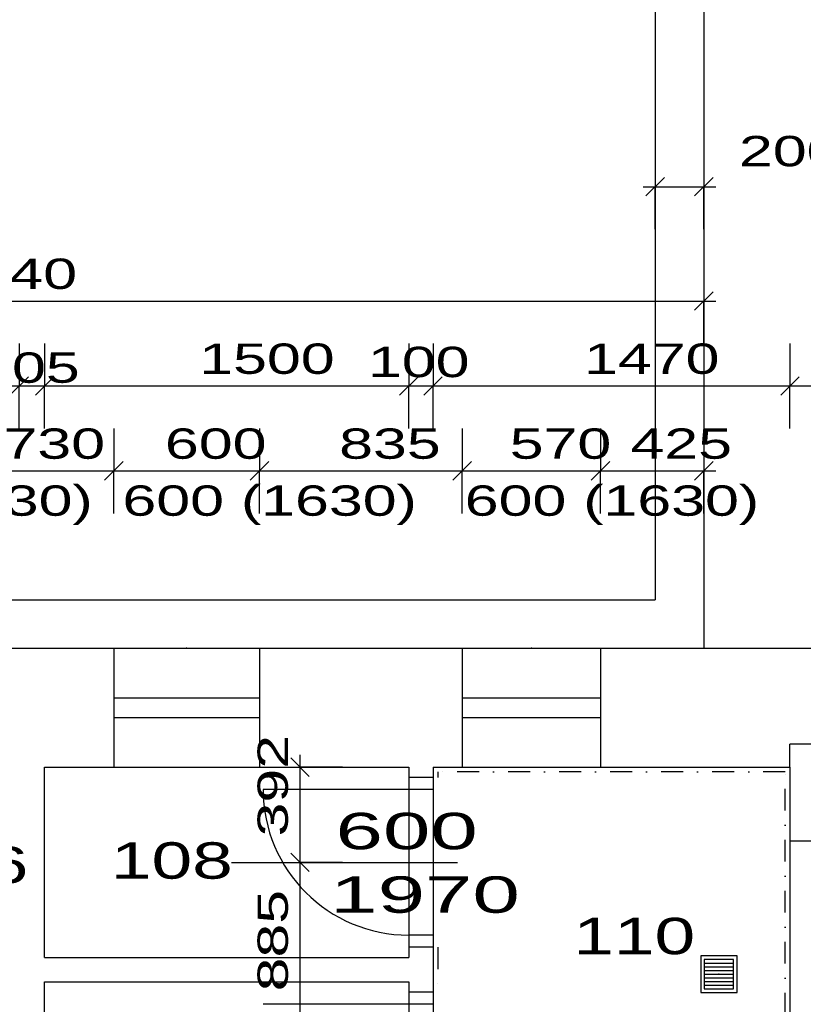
# Model space of a CAD drawing. Extents: x -196363 to 396902, y -489949 to -260582.
# Tile 23 of 256: x 18045 to 21273, y -377740 to -373682. Entities that reach past the tile are written whole.
import ezdxf

# ---------------------------------------------------------------- set-up
doc = ezdxf.new("R2010")
doc.units = 0
doc.header["$MEASUREMENT"] = 0
doc.linetypes.add('DOTDASH', pattern=[1, 0.3, -0.2, 0, -0.2, 0.3])
for name, color, linetype in [('dvere', 1, 'Continuous'), ('koty', 1, 'Continuous'), ('legenda', 1, 'Continuous'), ('noszdiv', 1, 'Continuous'), ('obklady', 14, 'Continuous'), ('okna', 2, 'Continuous'), ('popdver', 6, 'Continuous')]:
    doc.layers.add(name, color=color, linetype=linetype)
doc.styles.add('SPIRITTXTSTYLE1', font='ROMAN')
doc.styles.add('SPIRITTXTSTYLE2', font='txt')
doc.linetypes.add('CERCH2', pattern='A,0,-1,[17,dur+dsp vaclavov.shx,S=0.003401,R=0,X=-1,Y=0],0', length=1)
doc.dimstyles.new('SPIRITSTYLE156', dxfattribs={"dimtxt": 125, "dimasz": 12.7, "dimexe": 175, "dimexo": 1527.097656, "dimgap": 50, "dimtad": 1, "dimdec": 3, "dimzin": 0, "dimdsep": 46, "dimlunit": 7, "dimtxsty": 'SPIRITTXTSTYLE1', "dimblk1": '_TICKMARKS156', "dimblk2": '_TICKMARKS156', "dimsah": 1, "dimcen": 0.09, "dimdle": 50, "dimclrd": 1, "dimclre": 1, "dimclrt": 1, "dimadec": 0, "dimazin": 0, "dimtfac": 1, "dimtdec": 4, "dimtofl": 0, "dimtmove": 1, "dimatfit": 0, "dimfxl": 0, "dimtolj": 1, "dimtzin": 0, "dimarcsym": 0})
doc.dimstyles.new('SPIRITSTYLE157', dxfattribs={"dimtxt": 125, "dimasz": 12.7, "dimexe": 175, "dimexo": 7619.401855, "dimgap": 50, "dimtad": 1, "dimdec": 3, "dimzin": 0, "dimdsep": 46, "dimlunit": 7, "dimtxsty": 'SPIRITTXTSTYLE1', "dimblk1": '_TICKMARKS157', "dimblk2": '_TICKMARKS157', "dimsah": 1, "dimcen": 0.09, "dimdle": 50, "dimclrd": 1, "dimclre": 1, "dimclrt": 1, "dimadec": 0, "dimazin": 0, "dimtfac": 1, "dimtdec": 4, "dimtofl": 0, "dimtmove": 1, "dimatfit": 0, "dimfxl": 0, "dimtolj": 1, "dimtzin": 0, "dimarcsym": 0})
doc.dimstyles.new('SPIRITSTYLE158', dxfattribs={"dimtxt": 125, "dimasz": 12.7, "dimexe": 175, "dimexo": 7969.395996, "dimgap": 50, "dimtad": 1, "dimdec": 3, "dimzin": 0, "dimdsep": 46, "dimlunit": 7, "dimtxsty": 'SPIRITTXTSTYLE1', "dimblk1": '_TICKMARKS158', "dimblk2": '_TICKMARKS158', "dimsah": 1, "dimcen": 0.09, "dimdle": 50, "dimclrd": 1, "dimclre": 1, "dimclrt": 1, "dimadec": 0, "dimazin": 0, "dimtfac": 1, "dimtdec": 4, "dimtofl": 0, "dimtmove": 1, "dimatfit": 0, "dimfxl": 0, "dimtolj": 1, "dimtzin": 0, "dimarcsym": 0})
doc.dimstyles.new('SPIRITSTYLE26', dxfattribs={"dimtxt": 125, "dimasz": 12.7, "dimexe": 175, "dimexo": -175, "dimgap": 50, "dimtad": 1, "dimdec": 3, "dimzin": 0, "dimdsep": 46, "dimlunit": 7, "dimtxsty": 'SPIRITTXTSTYLE1', "dimblk1": '_TICKMARKS26', "dimblk2": '_TICKMARKS26', "dimsah": 1, "dimcen": 0.09, "dimdle": 50, "dimclrd": 1, "dimclre": 1, "dimclrt": 1, "dimadec": 0, "dimazin": 0, "dimtfac": 1, "dimtdec": 4, "dimtofl": 0, "dimtmove": 1, "dimatfit": 0, "dimfxl": 0, "dimtolj": 1, "dimtzin": 0, "dimarcsym": 0})
doc.dimstyles.new('SPIRITSTYLE67', dxfattribs={"dimtxt": 125, "dimasz": 12.7, "dimexe": 175, "dimexo": 555.894897, "dimgap": 50, "dimtad": 1, "dimdec": 3, "dimzin": 0, "dimdsep": 46, "dimlunit": 7, "dimtxsty": 'SPIRITTXTSTYLE1', "dimblk1": '_TICKMARKS67', "dimblk2": '_TICKMARKS67', "dimsah": 1, "dimcen": 0.09, "dimdle": 50, "dimclrd": 1, "dimclre": 1, "dimclrt": 1, "dimadec": 0, "dimazin": 0, "dimtfac": 1, "dimtdec": 4, "dimtofl": 0, "dimtmove": 1, "dimatfit": 0, "dimfxl": 0, "dimtolj": 1, "dimtzin": 0, "dimarcsym": 0})
doc.dimstyles.new('SPIRITSTYLE68', dxfattribs={"dimtxt": 125, "dimasz": 12.7, "dimexe": 175, "dimexo": 760.90564, "dimgap": 50, "dimtad": 1, "dimdec": 3, "dimzin": 0, "dimdsep": 46, "dimlunit": 7, "dimtxsty": 'SPIRITTXTSTYLE1', "dimblk1": '_TICKMARKS68', "dimblk2": '_TICKMARKS68', "dimsah": 1, "dimcen": 0.09, "dimdle": 50, "dimclrd": 1, "dimclre": 1, "dimclrt": 1, "dimadec": 0, "dimazin": 0, "dimtfac": 1, "dimtdec": 4, "dimtofl": 0, "dimtmove": 1, "dimatfit": 0, "dimfxl": 0, "dimtolj": 1, "dimtzin": 0, "dimarcsym": 0})
doc.dimstyles.new('SPIRITSTYLE70', dxfattribs={"dimtxt": 125, "dimasz": 12.7, "dimexe": 175, "dimexo": 2230.930664, "dimgap": 50, "dimtad": 1, "dimdec": 3, "dimzin": 0, "dimdsep": 46, "dimlunit": 7, "dimtxsty": 'SPIRITTXTSTYLE1', "dimblk1": '_TICKMARKS70', "dimblk2": '_TICKMARKS70', "dimsah": 1, "dimcen": 0.09, "dimdle": 50, "dimclrd": 1, "dimclre": 1, "dimclrt": 1, "dimadec": 0, "dimazin": 0, "dimtfac": 1, "dimtdec": 4, "dimtofl": 0, "dimtmove": 1, "dimatfit": 0, "dimfxl": 0, "dimtolj": 1, "dimtzin": 0, "dimarcsym": 0})
doc.dimstyles.new('SPIRITSTYLE71', dxfattribs={"dimtxt": 125, "dimasz": 12.7, "dimexe": 175, "dimexo": 2180.924316, "dimgap": 50, "dimtad": 1, "dimdec": 3, "dimzin": 0, "dimdsep": 46, "dimlunit": 7, "dimtxsty": 'SPIRITTXTSTYLE1', "dimblk1": '_TICKMARKS71', "dimblk2": '_TICKMARKS71', "dimsah": 1, "dimcen": 0.09, "dimdle": 50, "dimclrd": 1, "dimclre": 1, "dimclrt": 1, "dimadec": 0, "dimazin": 0, "dimtfac": 1, "dimtdec": 4, "dimtofl": 0, "dimtmove": 1, "dimatfit": 0, "dimfxl": 0, "dimtolj": 1, "dimtzin": 0, "dimarcsym": 0})
doc.dimstyles.new('SPIRITSTYLE72', dxfattribs={"dimtxt": 125, "dimasz": 12.7, "dimexe": 175, "dimexo": 2138.434082, "dimgap": 50, "dimtad": 1, "dimdec": 3, "dimzin": 0, "dimdsep": 46, "dimlunit": 7, "dimtxsty": 'SPIRITTXTSTYLE1', "dimblk1": '_TICKMARKS72', "dimblk2": '_TICKMARKS72', "dimsah": 1, "dimcen": 0.09, "dimdle": 50, "dimclrd": 1, "dimclre": 1, "dimclrt": 1, "dimadec": 0, "dimazin": 0, "dimtfac": 1, "dimtdec": 4, "dimtofl": 0, "dimtmove": 1, "dimatfit": 0, "dimfxl": 0, "dimtolj": 1, "dimtzin": 0, "dimarcsym": 0})
doc.dimstyles.new('SPIRITSTYLE77', dxfattribs={"dimtxt": 125, "dimasz": 12.7, "dimexe": 175, "dimexo": 1255.883179, "dimgap": 50, "dimtad": 1, "dimdec": 3, "dimzin": 0, "dimdsep": 46, "dimlunit": 7, "dimtxsty": 'SPIRITTXTSTYLE1', "dimblk1": '_TICKMARKS77', "dimblk2": '_TICKMARKS77', "dimsah": 1, "dimcen": 0.09, "dimdle": 50, "dimclrd": 1, "dimclre": 1, "dimclrt": 1, "dimadec": 0, "dimazin": 0, "dimtfac": 1, "dimtdec": 4, "dimtofl": 0, "dimtmove": 1, "dimatfit": 0, "dimfxl": 0, "dimtolj": 1, "dimtzin": 0, "dimarcsym": 0})

# ---------------------------------------------------------------- blocks, each defined once
blk = doc.blocks.new('_TICKMARKS67')
at = {"color": 1, "linetype": 'Continuous'}
blk.add_line((-3, -3), (3, 3), dxfattribs=at)
blk = doc.blocks.new('*D135')
at = {"color": 1, "linetype": 'Continuous', "ltscale": 300}
for p, q in [((17703, -375367, 1723.8), (17703, -375542, 1723.8)), ((18433, -375367, 1723.8), (18433, -375542, 1723.8)), ((17653, -375542, 1723.8), (18483, -375542, 1723.8)), ((17703, -375717, 1723.8), (17703, -375542, 1723.8)), ((18433, -375717, 1723.8), (18433, -375542, 1723.8))]:
    blk.add_line(p, q, dxfattribs=at)
at = {"color": 1, "linetype": 'Continuous', "ltscale": 300, "xscale": 12.69999980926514, "yscale": 12.69999980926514, "zscale": 12.69999980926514, "rotation": 180.0000050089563}
blk.add_blockref('_TICKMARKS67', (17703, -375542, 1723.8), dxfattribs=at)
at = {"color": 1, "linetype": 'Continuous', "ltscale": 300, "xscale": 12.69999980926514, "yscale": 12.69999980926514, "zscale": 12.69999980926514}
blk.add_blockref('_TICKMARKS67', (18433, -375542, 1723.8), dxfattribs=at)
at = {"color": 1, "linetype": 'Continuous', "ltscale": 300, "style": 'SPIRITTXTSTYLE1', "width": 1.5}
blk.add_text('730', height=125, dxfattribs=at).set_placement((17978.7, -375492, 1723.8))
blk = doc.blocks.new('*D136')
at = {"color": 1, "linetype": 'Continuous', "ltscale": 300}
for p, q in [((18433, -375367, 1723.8), (18433, -375542, 1723.8)), ((19033, -375367, 1723.8), (19033, -375542, 1723.8)), ((18383, -375542, 1723.8), (19083, -375542, 1723.8)), ((18433, -375717, 1723.8), (18433, -375542, 1723.8)), ((19033, -375717, 1723.8), (19033, -375542, 1723.8))]:
    blk.add_line(p, q, dxfattribs=at)
at = {"color": 1, "linetype": 'Continuous', "ltscale": 300, "xscale": 12.69999980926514, "yscale": 12.69999980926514, "zscale": 12.69999980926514, "rotation": 180.0000050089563}
blk.add_blockref('_TICKMARKS67', (18433, -375542, 1723.8), dxfattribs=at)
at = {"color": 1, "linetype": 'Continuous', "ltscale": 300, "xscale": 12.69999980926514, "yscale": 12.69999980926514, "zscale": 12.69999980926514}
blk.add_blockref('_TICKMARKS67', (19033, -375542, 1723.8), dxfattribs=at)
at = {"color": 1, "linetype": 'Continuous', "ltscale": 300, "style": 'SPIRITTXTSTYLE1', "width": 1.5}
blk.add_text('600', height=125, dxfattribs=at).set_placement((18643.7, -375492, 1723.8))
blk = doc.blocks.new('_TICKMARKS68')
at = {"color": 1, "linetype": 'Continuous'}
blk.add_line((-3, -3), (3, 3), dxfattribs=at)
blk = doc.blocks.new('*D137')
at = {"color": 1, "linetype": 'Continuous', "ltscale": 300}
for p, q in [((19033, -375367, 1723.8), (19033, -375542, 1723.8)), ((19868, -375367, 1723.8), (19868, -375542, 1723.8)), ((18983, -375542, 1723.8), (19918, -375542, 1723.8)), ((19033, -375717, 1723.8), (19033, -375542, 1723.8)), ((19868, -375717, 1723.8), (19868, -375542, 1723.8))]:
    blk.add_line(p, q, dxfattribs=at)
at = {"color": 1, "linetype": 'Continuous', "ltscale": 300, "xscale": 12.69999980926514, "yscale": 12.69999980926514, "zscale": 12.69999980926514, "rotation": 180.0000050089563}
blk.add_blockref('_TICKMARKS68', (19033, -375542, 1723.8), dxfattribs=at)
at = {"color": 1, "linetype": 'Continuous', "ltscale": 300, "xscale": 12.69999980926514, "yscale": 12.69999980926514, "zscale": 12.69999980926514}
blk.add_blockref('_TICKMARKS68', (19868, -375542, 1723.8), dxfattribs=at)
at = {"color": 1, "linetype": 'Continuous', "ltscale": 300, "style": 'SPIRITTXTSTYLE1', "width": 1.5}
blk.add_text('835', height=125, dxfattribs=at).set_placement((19361.2, -375492, 1723.8))
blk = doc.blocks.new('*D138')
at = {"color": 1, "linetype": 'Continuous', "ltscale": 300}
for p, q in [((19868, -375367, 1723.8), (19868, -375542, 1723.8)), ((20438, -375367, 1723.8), (20438, -375542, 1723.8)), ((19818, -375542, 1723.8), (20488, -375542, 1723.8)), ((19868, -375717, 1723.8), (19868, -375542, 1723.8)), ((20438, -375717, 1723.8), (20438, -375542, 1723.8))]:
    blk.add_line(p, q, dxfattribs=at)
at = {"color": 1, "linetype": 'Continuous', "ltscale": 300, "xscale": 12.69999980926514, "yscale": 12.69999980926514, "zscale": 12.69999980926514, "rotation": 180.0000050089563}
blk.add_blockref('_TICKMARKS68', (19868, -375542, 1723.8), dxfattribs=at)
at = {"color": 1, "linetype": 'Continuous', "ltscale": 300, "xscale": 12.69999980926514, "yscale": 12.69999980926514, "zscale": 12.69999980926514}
blk.add_blockref('_TICKMARKS68', (20438, -375542, 1723.8), dxfattribs=at)
at = {"color": 1, "linetype": 'Continuous', "ltscale": 300, "style": 'SPIRITTXTSTYLE1', "width": 1.5}
blk.add_text('570', height=125, dxfattribs=at).set_placement((20063.7, -375492, 1723.8))
blk = doc.blocks.new('*D139')
at = {"color": 1, "linetype": 'Continuous', "ltscale": 300}
for p, q in [((20438, -375367, 1723.8), (20438, -375542, 1723.8)), ((20863, -375367, 1723.8), (20863, -375542, 1723.8)), ((20388, -375542, 1723.8), (20913, -375542, 1723.8)), ((20438, -375717, 1723.8), (20438, -375542, 1723.8)), ((20863, -375717, 1723.8), (20863, -375542, 1723.8))]:
    blk.add_line(p, q, dxfattribs=at)
at = {"color": 1, "linetype": 'Continuous', "ltscale": 300, "xscale": 12.69999980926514, "yscale": 12.69999980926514, "zscale": 12.69999980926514, "rotation": 180.0000050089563}
blk.add_blockref('_TICKMARKS67', (20438, -375542, 1723.8), dxfattribs=at)
at = {"color": 1, "linetype": 'Continuous', "ltscale": 300, "xscale": 12.69999980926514, "yscale": 12.69999980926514, "zscale": 12.69999980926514}
blk.add_blockref('_TICKMARKS67', (20863, -375542, 1723.8), dxfattribs=at)
at = {"color": 1, "linetype": 'Continuous', "ltscale": 300, "style": 'SPIRITTXTSTYLE1', "width": 1.5}
blk.add_text('425', height=125, dxfattribs=at).set_placement((20561.2, -375492, 1723.8))
blk = doc.blocks.new('_TICKMARKS71')
at = {"color": 1, "linetype": 'Continuous'}
blk.add_line((-3, -3), (3, 3), dxfattribs=at)
blk = doc.blocks.new('*D143')
at = {"color": 1, "linetype": 'Continuous', "ltscale": 300}
for p, q in [((16893, -375017, 1723.8), (16893, -375192, 1723.8)), ((18043, -375017, 1723.8), (18043, -375192, 1723.8)), ((16843, -375192, 1723.8), (18093, -375192, 1723.8)), ((16893, -375367, 1723.8), (16893, -375192, 1723.8)), ((18043, -375367, 1723.8), (18043, -375192, 1723.8))]:
    blk.add_line(p, q, dxfattribs=at)
at = {"color": 1, "linetype": 'Continuous', "ltscale": 300, "xscale": 12.69999980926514, "yscale": 12.69999980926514, "zscale": 12.69999980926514, "rotation": 180.0000050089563}
blk.add_blockref('_TICKMARKS71', (16893, -375192, 1723.8), dxfattribs=at)
at = {"color": 1, "linetype": 'Continuous', "ltscale": 300, "xscale": 12.69999980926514, "yscale": 12.69999980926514, "zscale": 12.69999980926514}
blk.add_blockref('_TICKMARKS71', (18043, -375192, 1723.8), dxfattribs=at)
at = {"color": 1, "linetype": 'Continuous', "ltscale": 300, "style": 'SPIRITTXTSTYLE1', "width": 1.5}
blk.add_text('1150', height=125, dxfattribs=at).set_placement((17360.9, -375142, 1723.8))
blk = doc.blocks.new('*D144')
at = {"color": 1, "linetype": 'Continuous', "ltscale": 300}
for p, q in [((18043, -375017, 1723.8), (18043, -375192, 1723.8)), ((18148, -375017, 1723.8), (18148, -375192, 1723.8)), ((17993, -375192, 1723.8), (18198, -375192, 1723.8)), ((18043, -375367, 1723.8), (18043, -375192, 1723.8)), ((18148, -375367, 1723.8), (18148, -375192, 1723.8))]:
    blk.add_line(p, q, dxfattribs=at)
at = {"color": 1, "linetype": 'Continuous', "ltscale": 300, "xscale": 12.69999980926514, "yscale": 12.69999980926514, "zscale": 12.69999980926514, "rotation": 180.0000050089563}
blk.add_blockref('_TICKMARKS71', (18043, -375192, 1723.8), dxfattribs=at)
at = {"color": 1, "linetype": 'Continuous', "ltscale": 300, "xscale": 12.69999980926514, "yscale": 12.69999980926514, "zscale": 12.69999980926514}
blk.add_blockref('_TICKMARKS71', (18148, -375192, 1723.8), dxfattribs=at)
at = {"color": 1, "linetype": 'Continuous', "ltscale": 300, "style": 'SPIRITTXTSTYLE1', "width": 1.5}
blk.add_text('105', height=125, dxfattribs=at).set_placement((17874.4, -375178.8, 1723.8))
blk = doc.blocks.new('*D145')
at = {"color": 1, "linetype": 'Continuous', "ltscale": 300}
for p, q in [((18148, -375017, 1723.8), (18148, -375192, 1723.8)), ((19648, -375017, 1723.8), (19648, -375192, 1723.8)), ((18098, -375192, 1723.8), (19698, -375192, 1723.8)), ((18148, -375367, 1723.8), (18148, -375192, 1723.8)), ((19648, -375367, 1723.8), (19648, -375192, 1723.8))]:
    blk.add_line(p, q, dxfattribs=at)
at = {"color": 1, "linetype": 'Continuous', "ltscale": 300, "xscale": 12.69999980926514, "yscale": 12.69999980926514, "zscale": 12.69999980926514, "rotation": 180.0000050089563}
blk.add_blockref('_TICKMARKS71', (18148, -375192, 1723.8), dxfattribs=at)
at = {"color": 1, "linetype": 'Continuous', "ltscale": 300, "xscale": 12.69999980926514, "yscale": 12.69999980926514, "zscale": 12.69999980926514}
blk.add_blockref('_TICKMARKS71', (19648, -375192, 1723.8), dxfattribs=at)
at = {"color": 1, "linetype": 'Continuous', "ltscale": 300, "style": 'SPIRITTXTSTYLE1', "width": 1.5}
blk.add_text('1500', height=125, dxfattribs=at).set_placement((18784.9, -375142, 1723.8))
blk = doc.blocks.new('_TICKMARKS72')
at = {"color": 1, "linetype": 'Continuous'}
blk.add_line((-3, -3), (3, 3), dxfattribs=at)
blk = doc.blocks.new('*D146')
at = {"color": 1, "linetype": 'Continuous', "ltscale": 300}
for p, q in [((19648, -375017, 1723.8), (19648, -375192, 1723.8)), ((19748, -375017, 1723.8), (19748, -375192, 1723.8)), ((19598, -375192, 1723.8), (19798, -375192, 1723.8)), ((19648, -375367, 1723.8), (19648, -375192, 1723.8)), ((19748, -375367, 1723.8), (19748, -375192, 1723.8))]:
    blk.add_line(p, q, dxfattribs=at)
at = {"color": 1, "linetype": 'Continuous', "ltscale": 300, "xscale": 12.69999980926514, "yscale": 12.69999980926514, "zscale": 12.69999980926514, "rotation": 180.0000050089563}
blk.add_blockref('_TICKMARKS72', (19648, -375192, 1723.8), dxfattribs=at)
at = {"color": 1, "linetype": 'Continuous', "ltscale": 300, "xscale": 12.69999980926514, "yscale": 12.69999980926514, "zscale": 12.69999980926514}
blk.add_blockref('_TICKMARKS72', (19748, -375192, 1723.8), dxfattribs=at)
at = {"color": 1, "linetype": 'Continuous', "ltscale": 300, "style": 'SPIRITTXTSTYLE1', "width": 1.5}
blk.add_text('100', height=125, dxfattribs=at).set_placement((19479.9, -375155.4, 1723.8))
blk = doc.blocks.new('*D147')
at = {"color": 1, "linetype": 'Continuous', "ltscale": 300}
for p, q in [((19748, -375017, 1723.8), (19748, -375192, 1723.8)), ((21218, -375017, 1723.8), (21218, -375192, 1723.8)), ((19698, -375192, 1723.8), (21268, -375192, 1723.8)), ((19748, -375367, 1723.8), (19748, -375192, 1723.8)), ((21218, -375367, 1723.8), (21218, -375192, 1723.8))]:
    blk.add_line(p, q, dxfattribs=at)
at = {"color": 1, "linetype": 'Continuous', "ltscale": 300, "xscale": 12.69999980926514, "yscale": 12.69999980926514, "zscale": 12.69999980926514, "rotation": 180.0000050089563}
blk.add_blockref('_TICKMARKS72', (19748, -375192, 1723.8), dxfattribs=at)
at = {"color": 1, "linetype": 'Continuous', "ltscale": 300, "xscale": 12.69999980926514, "yscale": 12.69999980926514, "zscale": 12.69999980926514}
blk.add_blockref('_TICKMARKS72', (21218, -375192, 1723.8), dxfattribs=at)
at = {"color": 1, "linetype": 'Continuous', "ltscale": 300, "style": 'SPIRITTXTSTYLE1', "width": 1.5}
blk.add_text('1470', height=125, dxfattribs=at).set_placement((20369.9, -375142, 1723.8))
blk = doc.blocks.new('_TICKMARKS70')
at = {"color": 1, "linetype": 'Continuous'}
blk.add_line((-3, -3), (3, 3), dxfattribs=at)
blk = doc.blocks.new('*D148')
at = {"color": 1, "linetype": 'Continuous', "ltscale": 300}
for p, q in [((21218, -375017, 1723.8), (21218, -375192, 1723.8)), ((21513, -375017, 1723.8), (21513, -375192, 1723.8)), ((21168, -375192, 1723.8), (21563, -375192, 1723.8)), ((21218, -375367, 1723.8), (21218, -375192, 1723.8)), ((21513, -375367, 1723.8), (21513, -375192, 1723.8))]:
    blk.add_line(p, q, dxfattribs=at)
at = {"color": 1, "linetype": 'Continuous', "ltscale": 300, "xscale": 12.69999980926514, "yscale": 12.69999980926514, "zscale": 12.69999980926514, "rotation": 180.0000050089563}
blk.add_blockref('_TICKMARKS70', (21218, -375192, 1723.8), dxfattribs=at)
at = {"color": 1, "linetype": 'Continuous', "ltscale": 300, "xscale": 12.69999980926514, "yscale": 12.69999980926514, "zscale": 12.69999980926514}
blk.add_blockref('_TICKMARKS70', (21513, -375192, 1723.8), dxfattribs=at)
at = {"color": 1, "linetype": 'Continuous', "ltscale": 300, "style": 'SPIRITTXTSTYLE1', "width": 1.5}
blk.add_text('295', height=125, dxfattribs=at).set_placement((21574.8, -375142, 1723.8))
blk = doc.blocks.new('_TICKMARKS77')
at = {"color": 1, "linetype": 'Continuous'}
blk.add_line((-3, -3), (3, 3), dxfattribs=at)
blk = doc.blocks.new('*D164')
at = {"color": 1, "linetype": 'Continuous', "ltscale": 300}
for p, q in [((14823, -374667, 1723.8), (14823, -374842, 1723.8)), ((20863, -374667, 1723.8), (20863, -374842, 1723.8)), ((14773, -374842, 1723.8), (20913, -374842, 1723.8)), ((14823, -375017, 1723.8), (14823, -374842, 1723.8)), ((20863, -375017, 1723.8), (20863, -374842, 1723.8))]:
    blk.add_line(p, q, dxfattribs=at)
at = {"color": 1, "linetype": 'Continuous', "ltscale": 300, "xscale": 12.69999980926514, "yscale": 12.69999980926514, "zscale": 12.69999980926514, "rotation": 180.0000050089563}
blk.add_blockref('_TICKMARKS77', (14823, -374842, 1723.8), dxfattribs=at)
at = {"color": 1, "linetype": 'Continuous', "ltscale": 300, "xscale": 12.69999980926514, "yscale": 12.69999980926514, "zscale": 12.69999980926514}
blk.add_blockref('_TICKMARKS77', (20863, -374842, 1723.8), dxfattribs=at)
at = {"color": 1, "linetype": 'Continuous', "ltscale": 300, "style": 'SPIRITTXTSTYLE1', "width": 1.5}
blk.add_text('6040', height=125, dxfattribs=at).set_placement((17724, -374792, 1723.8))
blk = doc.blocks.new('_TICKMARKS26')
at = {"color": 1, "linetype": 'Continuous'}
blk.add_line((-3, -3), (3, 3), dxfattribs=at)
blk = doc.blocks.new('*D190')
at = {"color": 1, "linetype": 'Continuous', "ltscale": 300}
for p, q in [((19200.1, -378090.4, 1723.8), (19200.1, -377105.4, 1723.8)), ((19025.1, -377155.4, 1723.8), (19200.1, -377155.4, 1723.8)), ((19375.1, -377155.4, 1723.8), (19200.1, -377155.4, 1723.8)), ((19025.1, -378040.4, 1723.8), (19200.1, -378040.4, 1723.8)), ((19375.1, -378040.4, 1723.8), (19200.1, -378040.4, 1723.8))]:
    blk.add_line(p, q, dxfattribs=at)
at = {"color": 1, "linetype": 'Continuous', "ltscale": 300, "xscale": 12.69999980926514, "yscale": 12.69999980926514, "zscale": 12.69999980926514}
for p, rotation in [((19200.1, -377155.4, 1723.8), 90.00000250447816), ((19200.1, -378040.4, 1723.8), 270.0000006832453)]:
    blk.add_blockref('_TICKMARKS26', p, dxfattribs=dict(at, rotation=rotation))
at = {"color": 1, "linetype": 'Continuous', "ltscale": 300, "style": 'SPIRITTXTSTYLE1', "width": 1.5}
blk.add_text('885', height=125, rotation=90, dxfattribs=at).set_placement((19150.1, -377687.2, 1723.8))
blk = doc.blocks.new('*D191')
at = {"color": 1, "linetype": 'Continuous', "ltscale": 300}
for p, q in [((19200.1, -377205.4, 1723.8), (19200.1, -376712.9, 1723.8)), ((19025.1, -376762.9, 1723.8), (19200.1, -376762.9, 1723.8)), ((19375.1, -376762.9, 1723.8), (19200.1, -376762.9, 1723.8)), ((19025.1, -377155.4, 1723.8), (19200.1, -377155.4, 1723.8)), ((19375.1, -377155.4, 1723.8), (19200.1, -377155.4, 1723.8))]:
    blk.add_line(p, q, dxfattribs=at)
at = {"color": 1, "linetype": 'Continuous', "ltscale": 300, "xscale": 12.69999980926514, "yscale": 12.69999980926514, "zscale": 12.69999980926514}
for p, rotation in [((19200.1, -376762.9, 1723.8), 90.00000250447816), ((19200.1, -377155.4, 1723.8), 270.0000006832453)]:
    blk.add_blockref('_TICKMARKS26', p, dxfattribs=dict(at, rotation=rotation))
at = {"color": 1, "linetype": 'Continuous', "ltscale": 300, "style": 'SPIRITTXTSTYLE1', "width": 1.5}
blk.add_text('392', height=125, rotation=90, dxfattribs=at).set_placement((19150.1, -377048.5, 1723.8))
blk = doc.blocks.new('_TICKMARKS156')
at = {"color": 1, "linetype": 'Continuous'}
blk.add_line((-3, -3), (3, 3), dxfattribs=at)
blk = doc.blocks.new('*D304')
at = {"color": 1, "linetype": 'Continuous', "ltscale": 300}
for p, q in [((20663, -374195.8, 1723.8), (20663, -374370.8, 1723.8)), ((20863, -374195.8, 1723.8), (20863, -374370.8, 1723.8)), ((20613, -374370.8, 1723.8), (20913, -374370.8, 1723.8)), ((20663, -374545.8, 1723.8), (20663, -374370.8, 1723.8)), ((20863, -374545.8, 1723.8), (20863, -374370.8, 1723.8))]:
    blk.add_line(p, q, dxfattribs=at)
at = {"color": 1, "linetype": 'Continuous', "ltscale": 300, "xscale": 12.69999980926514, "yscale": 12.69999980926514, "zscale": 12.69999980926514, "rotation": 180.0000050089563}
blk.add_blockref('_TICKMARKS156', (20663, -374370.8, 1723.8), dxfattribs=at)
at = {"color": 1, "linetype": 'Continuous', "ltscale": 300, "xscale": 12.69999980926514, "yscale": 12.69999980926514, "zscale": 12.69999980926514}
blk.add_blockref('_TICKMARKS156', (20863, -374370.8, 1723.8), dxfattribs=at)
at = {"color": 1, "linetype": 'Continuous', "ltscale": 300, "style": 'SPIRITTXTSTYLE1', "width": 1.5}
blk.add_text('200', height=125, dxfattribs=at).set_placement((21008, -374286.4, 1723.8))
blk = doc.blocks.new('_TICKMARKS157')
at = {"color": 1, "linetype": 'Continuous'}
blk.add_line((-3, -3), (3, 3), dxfattribs=at)
blk = doc.blocks.new('*D305')
at = {"color": 1, "linetype": 'Continuous', "ltscale": 300}
for p, q in [((13068.6, -376322.9, 1723.8), (13068.6, -370192.9, 1723.8)), ((12893.6, -370242.9, 1723.8), (13068.6, -370242.9, 1723.8)), ((13243.6, -370242.9, 1723.8), (13068.6, -370242.9, 1723.8)), ((12893.6, -376272.9, 1723.8), (13068.6, -376272.9, 1723.8)), ((13243.6, -376272.9, 1723.8), (13068.6, -376272.9, 1723.8))]:
    blk.add_line(p, q, dxfattribs=at)
at = {"color": 1, "linetype": 'Continuous', "ltscale": 300, "xscale": 12.69999980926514, "yscale": 12.69999980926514, "zscale": 12.69999980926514}
for p, rotation in [((13068.6, -370242.9, 1723.8), 90.00000250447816), ((13068.6, -376272.9, 1723.8), 270.0000006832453)]:
    blk.add_blockref('_TICKMARKS157', p, dxfattribs=dict(at, rotation=rotation))
at = {"color": 1, "linetype": 'Continuous', "ltscale": 300, "style": 'SPIRITTXTSTYLE1', "width": 1.5}
blk.add_text('6030', height=125, rotation=90, dxfattribs=at).set_placement((13018.6, -373376.9, 1723.8))
blk = doc.blocks.new('_TICKMARKS158')
at = {"color": 1, "linetype": 'Continuous'}
blk.add_line((-3, -3), (3, 3), dxfattribs=at)
blk = doc.blocks.new('*D306')
at = {"color": 1, "linetype": 'Continuous', "ltscale": 300}
for p, q in [((12718.6, -370192.9, 1723.8), (12718.6, -387172.9, 1723.8)), ((12543.6, -370242.9, 1723.8), (12718.6, -370242.9, 1723.8)), ((12893.6, -370242.9, 1723.8), (12718.6, -370242.9, 1723.8)), ((12543.6, -387122.9, 1723.8), (12718.6, -387122.9, 1723.8)), ((12893.6, -387122.9, 1723.8), (12718.6, -387122.9, 1723.8))]:
    blk.add_line(p, q, dxfattribs=at)
at = {"color": 1, "linetype": 'Continuous', "ltscale": 300, "xscale": 12.69999980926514, "yscale": 12.69999980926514, "zscale": 12.69999980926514}
for p, rotation in [((12718.6, -370242.9, 1723.8), 90.00000250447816), ((12718.6, -387122.9, 1723.8), -90.00000250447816)]:
    blk.add_blockref('_TICKMARKS158', p, dxfattribs=dict(at, rotation=rotation))
at = {"color": 1, "linetype": 'Continuous', "ltscale": 300, "style": 'SPIRITTXTSTYLE1', "width": 1.5}
blk.add_text('16880', height=125, rotation=450, dxfattribs=at).set_placement((12668.6, -378825.8, 1723.8))

msp = doc.modelspace()

# ---------------------------------------------------------------- linework, layer by layer
at = {"layer": 'dvere', "color": 7, "linetype": 'Continuous', "ltscale": 304.799988}
for p, q in [((19748.00391, -376805.40625, 1723.80005), (19648.00391, -376805.40625, 1723.80005)), ((19748.00391, -377505.40625, 1723.80005), (19648.00391, -377505.40625, 1723.80005)), ((19748.00391, -377690.4375, 1723.80005), (19648.00391, -377690.4375, 1723.80005))]:
    msp.add_line(p, q, dxfattribs=at)
at = {"layer": 'dvere', "color": 7, "linetype": 'Continuous', "ltscale": 300}
for p, q in [((19648.01562, -376855.40625, 3447.6001), (19048.04102, -376855.40625, 3447.6001)), ((19648.01562, -377740.4375, 3447.6001), (19048.04102, -377740.4375, 3447.6001))]:
    msp.add_line(p, q, dxfattribs=at)
at = {"layer": 'dvere', "color": 7, "linetype": 'Continuous', "ltscale": 270}
for p, q in [((19648.00391, -376855.40625, 1723.80005), (19648.00391, -377455.40625, 1723.80005)), ((19748.00391, -376855.40625, 1723.80005), (19748.00391, -377455.40625, 1723.80005)), ((19648.00391, -377740.4375, 1723.80005), (19648.00391, -378340.4375, 1723.80005)), ((19748.00391, -377740.4375, 1723.80005), (19748.00391, -378340.4375, 1723.80005))]:
    msp.add_line(p, q, dxfattribs=at)
at = {"layer": 'dvere', "color": 7, "linetype": 'Continuous', "ltscale": 300}
msp.add_arc((19648.01562, -376855.40625, 3447.6001), 599.97571, 180.00000501, 270.00000068, dxfattribs=at)
at = {"layer": 'dvere', "color": 7, "linetype": 'Continuous', "ltscale": 250}
msp.add_point((19648.00391, -377155.40625, 1723.80005), dxfattribs=at)
at = {"layer": 'dvere', "color": 7, "linetype": 'Continuous', "ltscale": 300}
msp.add_point((19648.01562, -377155.40625, 3447.6001), dxfattribs=at)
at = {"layer": 'noszdiv', "color": 1, "linetype": 'CERCH2', "ltscale": 300}
for p in [(20663, -370042.90625, 2623.80005), (14673.01465, -376072.875, 2623.80005)]:
    msp.add_line(p, (20663, -376072.875, 2623.80005), dxfattribs=at)
at = {"layer": 'noszdiv', "color": 1, "linetype": 'Continuous', "ltscale": 300}
for p, q in [((20863, -370242.90625, 2623.80005), (20863, -376272.875, 2623.80005)), ((17703.00586, -376272.875, 2623.80005), (18433.00781, -376272.875, 2623.80005)), ((18433.00781, -376272.875, 2623.80005), (18433.00781, -376762.90625, 2623.80005)), ((19033.00977, -376272.875, 2623.80005), (19868.00977, -376272.875, 2623.80005)), ((19033.00977, -376272.875, 2623.80005), (19033.00977, -376762.90625, 2623.80005)), ((19868.00977, -376272.875, 2623.80005), (19868.00977, -376762.90625, 2623.80005)), ((20438.02148, -376272.875, 2623.80005), (20863, -376272.875, 2623.80005)), ((20438.02148, -376272.875, 2623.80005), (20438.02148, -376762.90625, 2623.80005)), ((20863, -376272.875, 2623.80005), (32878.01953, -376272.875, 2623.80005)), ((21672.99609, -376667.875, 2623.80005), (21218.00391, -376667.875, 2623.80005)), ((21218.00391, -376762.90625, 2623.80005), (21218.00391, -376667.875, 2623.80005)), ((18148.00195, -376762.90625, 2623.80005), (18433.00781, -376762.90625, 2623.80005)), ((18148.00195, -377547.90625, 2623.80005), (18148.00195, -376762.90625, 2623.80005)), ((19033.00977, -376762.90625, 2623.80005), (19648.01562, -376762.90625, 2623.80005)), ((19648.01562, -376762.90625, 2623.80005), (19648.01562, -376855.40625, 2623.80005)), ((19748.00391, -376762.90625, 2623.80005), (19868.00977, -376762.90625, 2623.80005)), ((19748.00391, -376762.90625, 2623.80005), (19748.00391, -376855.40625, 2623.80005)), ((20438.02148, -376762.90625, 2623.80005), (21218.00391, -376762.90625, 2623.80005)), ((21218.00391, -376762.90625, 2623.80005), (21218.00391, -378432.90625, 2623.80005)), ((19748.00391, -376855.40625, 2623.80005), (19648.01562, -376855.40625, 2623.80005)), ((21513.00586, -377067.875, 2623.80005), (21218.00391, -377067.875, 2623.80005)), ((19748.00391, -377455.375, 2623.80005), (19648.01562, -377455.375, 2623.80005)), ((19648.01562, -377455.375, 2623.80005), (19648.01562, -377547.90625, 2623.80005)), ((19748.00391, -377455.375, 2623.80005), (19748.00391, -377740.4375, 2623.80005)), ((18148.00195, -377547.90625, 3447.6001), (19648.01562, -377547.90625, 3447.6001)), ((18148.00195, -378432.90625, 2623.80005), (18148.00195, -377647.90625, 2623.80005)), ((18148.00195, -377647.90625, 3447.6001), (19648.01562, -377647.90625, 3447.6001)), ((19648.01562, -377647.90625, 2623.80005), (19648.01562, -377740.4375, 2623.80005)), ((19748.00391, -377740.4375, 2623.80005), (19648.01562, -377740.4375, 2623.80005))]:
    msp.add_line(p, q, dxfattribs=at)
at = {"layer": 'obklady', "color": 14, "linetype": 'DOTDASH', "ltscale": 300}
for p, q in [((21198, -376782.90625, 4347.59961), (19768.00977, -376782.90625, 4347.59961)), ((19768.00977, -376782.90625, 4347.59961), (19768.00977, -376805.40625, 4347.59961)), ((21198, -378412.9375, 4347.59961), (21198, -376782.90625, 4347.59961)), ((19768.00977, -377505.40625, 4347.59961), (19768.00977, -377690.4375, 4347.59961))]:
    msp.add_line(p, q, dxfattribs=at)
at = {"layer": 'obklady', "color": 14, "linetype": 'Continuous', "ltscale": 300}
for p, q in [((21000.33008, -377541.1875, 4347.59961), (20850.33594, -377541.1875, 4347.59961)), ((20850.33594, -377541.1875, 4347.59961), (20850.33594, -377691.1875, 4347.59961)), ((20865.33203, -377556.1875, 4347.59961), (20865.33203, -377676.1875, 4347.59961)), ((20985.33594, -377556.1875, 4347.59961), (20865.33203, -377556.1875, 4347.59961)), ((20985.33594, -377676.1875, 4347.59961), (20985.33594, -377556.1875, 4347.59961)), ((21000.33008, -377691.1875, 4347.59961), (21000.33008, -377541.1875, 4347.59961)), ((20865.33203, -377571.125, 4347.59961), (20985.33594, -377571.125, 4347.59961)), ((20865.33203, -377586.125, 4347.59961), (20985.33594, -377586.125, 4347.59961)), ((20865.33203, -377601.125, 4347.59961), (20985.33594, -377601.125, 4347.59961)), ((20865.33203, -377616.15625, 4347.59961), (20985.33594, -377616.15625, 4347.59961)), ((20865.33203, -377631.15625, 4347.59961), (20985.33594, -377631.15625, 4347.59961)), ((20865.33203, -377646.15625, 4347.59961), (20985.33594, -377646.15625, 4347.59961)), ((20865.33203, -377661.15625, 4347.59961), (20985.33594, -377661.15625, 4347.59961)), ((20865.33203, -377676.1875, 4347.59961), (20985.33594, -377676.1875, 4347.59961)), ((20850.33594, -377691.1875, 4347.59961), (21000.33008, -377691.1875, 4347.59961))]:
    msp.add_line(p, q, dxfattribs=at)
msp.add_point((20925.33398, -377616.1875, 4347.59961), dxfattribs=at)
at = {"layer": 'okna', "color": 7, "linetype": 'Continuous', "ltscale": 300}
for p, q in [((18433.00781, -376272.875, 4271.3999), (19033.00977, -376272.875, 4271.3999)), ((19868.00977, -376272.875, 4271.3999), (20438.02148, -376272.875, 4271.3999)), ((18433.00781, -376477.875, 4347.59961), (19033.00977, -376477.875, 4347.59961)), ((19868.00977, -376477.875, 4347.59961), (20438.02148, -376477.875, 4347.59961)), ((18433.00781, -376557.90625, 4347.59961), (19033.00977, -376557.90625, 4347.59961)), ((19868.00977, -376557.90625, 4347.59961), (20438.02148, -376557.90625, 4347.59961)), ((18433.00781, -376762.90625, 4271.3999), (19033.00977, -376762.90625, 4271.3999)), ((19868.00977, -376762.90625, 4271.3999), (20438.02148, -376762.90625, 4271.3999))]:
    msp.add_line(p, q, dxfattribs=at)
for p in [(18733.02148, -376272.875, 3447.6001), (20153.01562, -376272.875, 3447.6001)]:
    msp.add_point(p, dxfattribs=at)
at = {"layer": 'popdver', "color": 6, "linetype": 'Continuous', "ltscale": 250}
msp.add_line((18917.38086, -377155.40625, 1723.80005), (19848.25195, -377155.40625, 1723.80005), dxfattribs=at)
at = {"layer": 'popdver', "color": 6, "linetype": 'Continuous', "ltscale": 304.799988}
msp.add_point((19648.01562, -377155.40625, 1723.80005), dxfattribs=at)
at = {"layer": 'popdver', "color": 6, "linetype": 'Continuous', "ltscale": 250}
msp.add_point((19648.01562, -377155.40625, 1723.80005), dxfattribs=at)

# ---------------------------------------------------------------- texts
at = {"layer": 'koty', "color": 1, "linetype": 'Continuous', "ltscale": 300, "style": 'SPIRITTXTSTYLE1', "width": 1.5}
for p in [(17133.66406, -375726.90625, 1723.80005), (18468.62695, -375726.90625, 1723.80005), (19878.60156, -375726.90625, 1723.80005)]:
    msp.add_text('600 (1630)', height=125, dxfattribs=at).set_placement(p)
at = {"layer": 'legenda', "color": 1, "linetype": 'Continuous', "ltscale": 300, "style": 'SPIRITTXTSTYLE2', "width": 1.5}
for s, p in [('108', (18421.17578, -377222.71875, 1723.80005)), ('106', (17578.83398, -377241.03125, 1723.80005)), ('110', (20325.59375, -377533.9375, 1723.80005))]:
    msp.add_text(s, height=150, dxfattribs=at).set_placement(p)
at = {"layer": 'popdver', "color": 6, "linetype": 'Continuous', "ltscale": 250, "style": 'SPIRITTXTSTYLE1', "width": 1.75}
for s, p in [('600', (19346.46484, -377101.28125)), ('1970', (19324.63672, -377363.21875))]:
    msp.add_text(s, height=150, dxfattribs=at).set_placement(p)

# ---------------------------------------------------------------- dimensions: what is measured, and where the dimension line sits
at = {"layer": 'koty', "color": 1, "linetype": 'Continuous', "ltscale": 300}
for base, p1, p2, angle, dimstyle, picture, middle in [((12718.603515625, -370242.90625, 1723.8000488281), (20863, -370242.90625, 1723.8000488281), (14823.0087890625, -387122.875, 1723.8000488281), 90.0000025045, 'SPIRITSTYLE158', '*D306', (12718.603515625, -378682.90625, 1723.8000488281)), ((13068.59766, -376272.875, 1723.80005), (20863, -376272.875, 1723.80005), (20863, -370242.90625, 1723.80005), 90.0000025, 'SPIRITSTYLE157', '*D305', (13068.59766, -373257.875, 1723.80005)), ((19200.05664, -377155.40625, 1723.80005), (19200.05664, -377155.40625, 1723.80005), (19200.05664, -376762.90625, 1723.80005), 90.0000025, 'SPIRITSTYLE26', '*D191', (19200.05664, -376959.15625, 1723.80005)), ((19200.05664, -378040.4375, 1723.80005), (19200.05664, -378040.4375, 1723.80005), (19200.05664, -377155.40625, 1723.80005), 90.0000025, 'SPIRITSTYLE26', '*D190', (19200.05664, -377597.90625, 1723.80005))]:
    dim = msp.add_linear_dim(base=base, p1=p1, p2=p2, angle=angle, dimstyle=dimstyle, dxfattribs=at)
    dim.commit()
    dim.dimension.update_dxf_attribs({"geometry": picture, "text_midpoint": middle})
for base, p1, p2, dimstyle, picture, middle in [((20663, -374370.78125, 1723.80005), (20663, -376072.875, 1723.80005), (20863, -376072.875, 1723.80005), 'SPIRITSTYLE156', '*D304', (21156.80469, -374286.4375)), ((18043.00391, -375191.96875, 1723.80005), (18043.00391, -377547.90625, 1723.80005), (18148.00195, -377547.90625, 1723.80005), 'SPIRITSTYLE71', '*D144', (18017.25, -375178.8125)), ((19648.01562, -375191.96875, 1723.80005), (19648.01562, -377505.40625, 1723.80005), (19748.00391, -377505.40625, 1723.80005), 'SPIRITSTYLE72', '*D146', (19622.75977, -375155.375))]:
    dim = msp.add_linear_dim(base=base, p1=p1, p2=p2, dimstyle=dimstyle, dxfattribs=at)
    dim.commit()
    dim.dimension.update_dxf_attribs({"geometry": picture, "text_midpoint": middle, "dimtype": 160})
for base, p1, p2, dimstyle, picture, middle in [((14823.00879, -374842, 1723.80005), (14823.00879, -376272.875, 1723.80005), (20863, -376272.875, 1723.80005), 'SPIRITSTYLE77', '*D164', (17843.00391, -374842, 1723.80005)), ((16893.00977, -375191.96875, 1723.80005), (16893.00977, -377547.90625, 1723.80005), (18043.00391, -377547.90625, 1723.80005), 'SPIRITSTYLE71', '*D143', (17468.00586, -375191.96875, 1723.80005)), ((18148.00195, -375191.96875, 1723.80005), (18148.00195, -377547.90625, 1723.80005), (19648.01562, -377547.90625, 1723.80005), 'SPIRITSTYLE71', '*D145', (18898.00977, -375191.96875, 1723.80005)), ((19748.00391, -375191.96875, 1723.80005), (19748.00391, -377505.40625, 1723.80005), (21218.00391, -377597.90625, 1723.80005), 'SPIRITSTYLE72', '*D147', (20483.00391, -375191.96875, 1723.80005)), ((21218.00391, -375191.96875, 1723.80005), (21218.00391, -377597.90625, 1723.80005), (21513.00586, -377597.90625, 1723.80005), 'SPIRITSTYLE70', '*D148', (21365.50586, -375191.96875, 1723.80005)), ((17703.00586, -375541.96875, 1723.80005), (17703.00586, -376272.875, 1723.80005), (18433.00781, -376272.875, 1723.80005), 'SPIRITSTYLE67', '*D135', (18068.00781, -375541.96875, 1723.80005)), ((18433.00781, -375541.96875, 1723.80005), (18433.00781, -376272.875, 1723.80005), (19033.00977, -376477.875, 1723.80005), 'SPIRITSTYLE67', '*D136', (18733.00781, -375541.96875, 1723.80005)), ((19033.00977, -375541.96875, 1723.80005), (19033.00977, -376477.875, 1723.80005), (19868.00977, -376477.875, 1723.80005), 'SPIRITSTYLE68', '*D137', (19450.50977, -375541.96875, 1723.80005)), ((19868.00977, -375541.96875, 1723.80005), (19868.00977, -376477.875, 1723.80005), (20438.02148, -376477.875, 1723.80005), 'SPIRITSTYLE68', '*D138', (20153.01562, -375541.96875, 1723.80005)), ((20438.02148, -375541.96875, 1723.80005), (20438.02148, -376477.875, 1723.80005), (20863, -376272.875, 1723.80005), 'SPIRITSTYLE67', '*D139', (20650.50977, -375541.96875, 1723.80005))]:
    dim = msp.add_linear_dim(base=base, p1=p1, p2=p2, dimstyle=dimstyle, dxfattribs=at)
    dim.commit()
    dim.dimension.update_dxf_attribs({"geometry": picture, "text_midpoint": middle})

doc.saveas('drawing.dxf')
